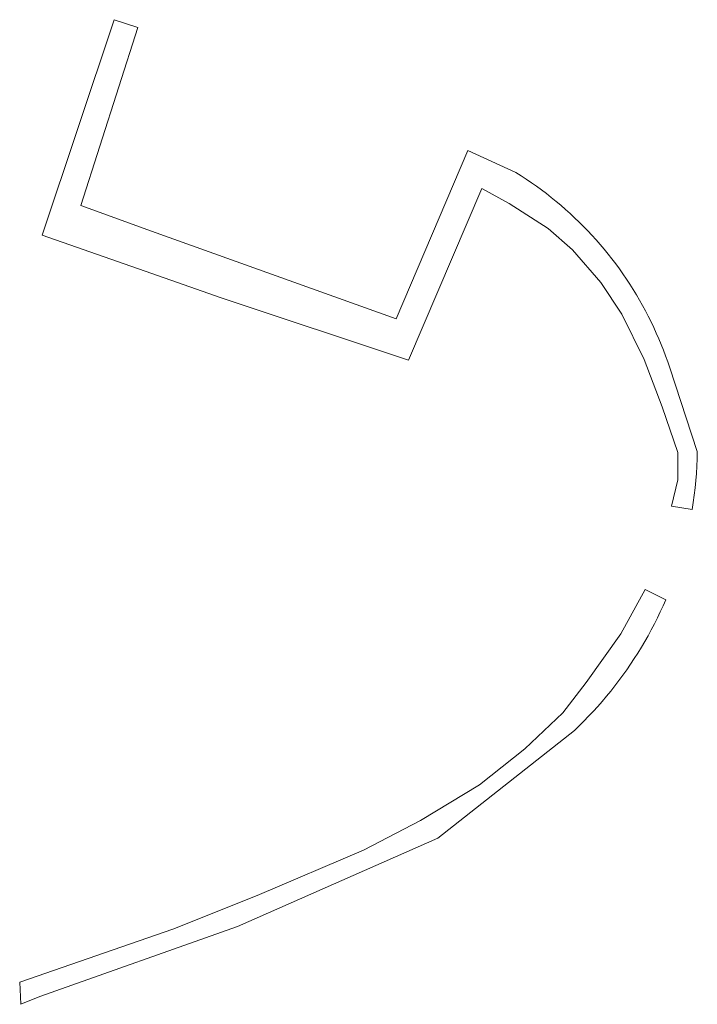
# Model space of a CAD drawing. Extents: x 212171 to 228808, y 571701 to 593093.
# Tile 79 of 97: x 226604 to 226622, y 586470 to 586496. Entities that reach past the tile are written whole.
import ezdxf

# ---------------------------------------------------------------- set-up
doc = ezdxf.new("R2010")
doc.units = 0
doc.layers.add('016 Alles planjaar 2023', color=72, linetype='Continuous', lineweight=20, true_color=0x1e90ff)

msp = doc.modelspace()

# ---------------------------------------------------------------- hatches: boundary and pattern name
at = {"layer": '016 Alles planjaar 2023', "true_color": 0x1e90ff}
h = msp.add_hatch(dxfattribs=at)
h.set_pattern_fill('DQ_CLEAR', color=72, style=0)
h.set_pattern_definition([])
h.paths.add_polyline_path([(226614.314, 586487.195), (226616.265, 586491.758), (226616.995, 586491.365), (226618.033, 586490.692), (226618.678, 586490.13), (226619.436, 586489.26), (226619.997, 586488.418), (226620.587, 586487.211), (226621.064, 586485.947), (226621.485, 586484.74), (226621.485, 586484.01), (226621.316, 586483.309), (226621.864, 586483.218), (226621.894, 586483.41), (226621.92, 586483.602), (226621.943, 586483.794), (226621.962, 586483.987), (226621.978, 586484.18), (226621.99, 586484.374), (226621.998, 586484.567), (226622.003, 586484.761), (226621.268, 586486.993), (226621.215, 586487.149), (226621.16, 586487.304), (226621.102, 586487.458), (226621.041, 586487.611), (226620.978, 586487.763), (226620.912, 586487.914), (226620.844, 586488.063), (226620.773, 586488.212), (226620.699, 586488.359), (226620.623, 586488.505), (226620.545, 586488.65), (226620.464, 586488.793), (226620.38, 586488.935), (226620.294, 586489.075), (226620.206, 586489.214), (226620.116, 586489.352), (226620.023, 586489.488), (226619.928, 586489.622), (226619.83, 586489.755), (226619.73, 586489.886), (226619.628, 586490.015), (226619.524, 586490.142), (226619.418, 586490.268), (226619.31, 586490.392), (226619.199, 586490.514), (226619.086, 586490.634), (226618.972, 586490.752), (226618.855, 586490.868), (226618.737, 586490.982), (226618.616, 586491.094), (226618.494, 586491.204), (226618.369, 586491.312), (226618.243, 586491.418), (226618.115, 586491.521), (226617.986, 586491.623), (226617.854, 586491.722), (226617.721, 586491.819), (226617.586, 586491.913), (226617.45, 586492.005), (226617.312, 586492.095), (226617.173, 586492.183), (226615.892, 586492.772), (226613.988, 586488.291), (226607.473, 586490.629), (226605.591, 586491.305), (226607.114, 586496.047), (226606.48, 586496.251), (226604.567, 586490.519), (226607.484, 586489.496), (226609.333, 586488.848), (226614.314, 586487.195)])
h = msp.add_hatch(dxfattribs=at)
h.set_pattern_fill('DQ_CLEAR', color=72, style=0)
h.set_pattern_definition([])
h.paths.add_polyline_path([(226618.731, 586477.342), (226618.86, 586477.465), (226618.986, 586477.591), (226619.11, 586477.718), (226619.232, 586477.848), (226619.352, 586477.979), (226619.47, 586478.113), (226619.585, 586478.249), (226619.698, 586478.387), (226619.809, 586478.526), (226619.917, 586478.668), (226620.023, 586478.811), (226620.126, 586478.956), (226620.227, 586479.103), (226620.325, 586479.251), (226620.421, 586479.401), (226620.514, 586479.553), (226620.604, 586479.706), (226620.692, 586479.861), (226620.778, 586480.018), (226620.86, 586480.175), (226620.94, 586480.335), (226621.017, 586480.495), (226621.091, 586480.657), (226621.163, 586480.82), (226620.615, 586481.091), (226619.969, 586479.912), (226619.043, 586478.621), (226618.426, 586477.806), (226617.415, 586476.852), (226616.209, 586475.898), (226614.637, 586474.943), (226613.122, 586474.157), (226610.288, 586472.95), (226608.043, 586472.052), (226603.966, 586470.642), (226603.993, 586470.055), (226604.501, 586470.262), (226609.762, 586472.128), (226615.096, 586474.472), (226618.731, 586477.342)])

# ---------------------------------------------------------------- linework, layer by layer
at = {"layer": '016 Alles planjaar 2023', "color": 14, "true_color": 0x004000}
for points in [[(226614.314, 586487.195), (226616.265, 586491.758), (226616.995, 586491.365), (226618.033, 586490.692), (226618.678, 586490.13), (226619.436, 586489.26), (226619.997, 586488.418), (226620.587, 586487.211), (226621.064, 586485.947), (226621.485, 586484.74), (226621.485, 586484.01), (226621.316, 586483.309), (226621.864, 586483.218), (226621.894, 586483.41), (226621.92, 586483.602), (226621.943, 586483.794), (226621.962, 586483.987), (226621.978, 586484.18), (226621.99, 586484.374), (226621.998, 586484.567), (226622.003, 586484.761), (226621.268, 586486.993), (226621.215, 586487.149), (226621.16, 586487.304), (226621.102, 586487.458), (226621.041, 586487.611), (226620.978, 586487.763), (226620.912, 586487.914), (226620.844, 586488.063), (226620.773, 586488.212), (226620.699, 586488.359), (226620.623, 586488.505), (226620.545, 586488.65), (226620.464, 586488.793), (226620.38, 586488.935), (226620.294, 586489.075), (226620.206, 586489.214), (226620.116, 586489.352), (226620.023, 586489.488), (226619.928, 586489.622), (226619.83, 586489.755), (226619.73, 586489.886), (226619.628, 586490.015), (226619.524, 586490.142), (226619.418, 586490.268), (226619.31, 586490.392), (226619.199, 586490.514), (226619.086, 586490.634), (226618.972, 586490.752), (226618.855, 586490.868), (226618.737, 586490.982), (226618.616, 586491.094), (226618.494, 586491.204), (226618.369, 586491.312), (226618.243, 586491.418), (226618.115, 586491.521), (226617.986, 586491.623), (226617.854, 586491.722), (226617.721, 586491.819), (226617.586, 586491.913), (226617.45, 586492.005), (226617.312, 586492.095), (226617.173, 586492.183), (226615.892, 586492.772), (226613.988, 586488.291), (226607.473, 586490.629), (226605.591, 586491.305), (226607.114, 586496.047), (226606.48, 586496.251), (226604.567, 586490.519), (226607.484, 586489.496), (226609.333, 586488.848), (226614.314, 586487.195)], [(226618.731, 586477.342), (226618.86, 586477.465), (226618.986, 586477.591), (226619.11, 586477.718), (226619.232, 586477.848), (226619.352, 586477.979), (226619.47, 586478.113), (226619.585, 586478.249), (226619.698, 586478.387), (226619.809, 586478.526), (226619.917, 586478.668), (226620.023, 586478.811), (226620.126, 586478.956), (226620.227, 586479.103), (226620.325, 586479.251), (226620.421, 586479.401), (226620.514, 586479.553), (226620.604, 586479.706), (226620.692, 586479.861), (226620.778, 586480.018), (226620.86, 586480.175), (226620.94, 586480.335), (226621.017, 586480.495), (226621.091, 586480.657), (226621.163, 586480.82), (226620.615, 586481.091), (226619.969, 586479.912), (226619.043, 586478.621), (226618.426, 586477.806), (226617.415, 586476.852), (226616.209, 586475.898), (226614.637, 586474.943), (226613.122, 586474.157), (226610.288, 586472.95), (226608.043, 586472.052), (226603.966, 586470.642), (226603.993, 586470.055), (226604.501, 586470.262), (226609.762, 586472.128), (226615.096, 586474.472), (226618.731, 586477.342)]]:
    msp.add_lwpolyline(points, close=True, dxfattribs=at)

doc.saveas('drawing.dxf')
